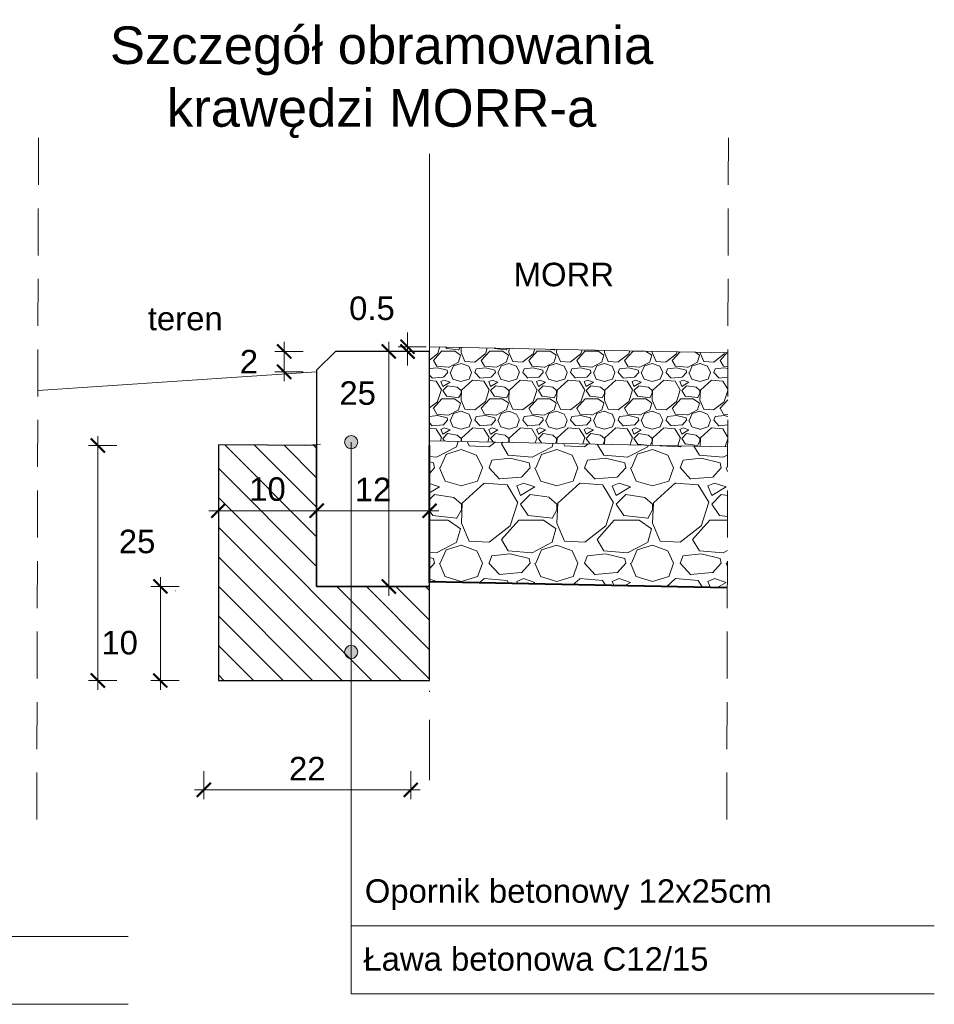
# Model space of a CAD drawing. Header units: millimetres. Extents: x -32728 to 13651, y -21222 to 1549.
# Tile 19 of 19: x 13553 to 13651, y 655 to 760. Entities that reach past the tile are written whole.
import ezdxf

# ---------------------------------------------------------------- set-up
doc = ezdxf.new("R2010")
doc.units = ezdxf.units.MM
doc.linetypes.add('ACAD_ISO04W100', pattern=[30, 24, -3, 0, -3])
doc.linetypes.add('DASHED', pattern=[0.75, 0.5, -0.25])
for name, color, linetype, lineweight in [('7 przekroj kraweznik opornik betonowy', 5, 'Continuous', 30), ('7 przekroj lawa betonowa', 250, 'Continuous', 30), ('7 przekroj niweleta', 250, 'Continuous', 9), ('7 przekroj osie', 22, 'ACAD_ISO04W100', 15), ('7 przekroj przerywana1', 250, 'DASHED', 9), ('7 przekroj wymiary', 250, 'Continuous', 9)]:
    doc.layers.add(name, color=color, linetype=linetype, lineweight=lineweight)
doc.styles.add('ARIAL2.5', font='arial.ttf', dxfattribs={"height": 2.5})
doc.dimstyles.new('konstrukcyjne', dxfattribs={"dimtxt": 2.5, "dimasz": 2, "dimexe": 1, "dimexo": 0.0625, "dimgap": 1, "dimtad": 3, "dimtih": 1, "dimtoh": 1, "dimdec": 0, "dimzin": 0, "dimdsep": 46, "dimtxsty": 'ARIAL2.5', "dimblk": 'ARCHTICK', "dimcen": 15, "dimdle": 1, "dimadec": 0, "dimazin": 0, "dimtfac": 1, "dimtdec": 0, "dimtmove": 0, "dimatfit": 3, "dimfxl": 2, "dimfxlon": 1, "dimtolj": 1, "dimtzin": 0, "dimlwd": -1, "dimlwe": 0, "dimarcsym": 0})

# ---------------------------------------------------------------- blocks, each defined once
blk = doc.blocks.new('_ArchTick')
at = {"color": 0, "linetype": 'ByBlock', "const_width": 0.15}
blk.add_lwpolyline([(-0.5, -0.5), (0.5, 0.5)], dxfattribs=at)
blk = doc.blocks.new('*D293')
at = {"layer": '7 przekroj wymiary', "color": 0}
blk.add_line((13592.71, 698.29), (13592.71, 725.29), dxfattribs=at)
at = {"layer": '7 przekroj wymiary', "color": 0, "lineweight": 0}
for p, q in [((13594.71, 724.29), (13591.71, 724.29)), ((13594.71, 699.29), (13591.71, 699.29))]:
    blk.add_line(p, q, dxfattribs=at)
at = {"layer": 'Defpoints', "color": 0}
for p in [(13592.71, 724.29), (13595.04, 724.29), (13595.04, 699.29)]:
    blk.add_point(p, dxfattribs=at)
at = {"layer": '7 przekroj wymiary', "color": 0, "xscale": 1.5, "yscale": 1.5, "zscale": 1.5}
for p, rotation in [((13592.71, 724.29), 90), ((13592.71, 699.29), 270)]:
    blk.add_blockref('_ArchTick', p, dxfattribs=dict(at, rotation=rotation))
at = {"layer": '7 przekroj wymiary', "color": 0, "insert": (13589.4, 719.84), "char_height": 2.5, "attachment_point": 5, "style": 'ARIAL2.5'}
blk.add_mtext('\\A1;25', dxfattribs=at)
blk = doc.blocks.new('*D294')
at = {"layer": '7 przekroj wymiary', "color": 0, "lineweight": 0}
for p, q in [((13585.04, 709.35), (13585.04, 706.35)), ((13597.04, 709.35), (13597.04, 706.35))]:
    blk.add_line(p, q, dxfattribs=at)
at = {"layer": '7 przekroj wymiary', "color": 0}
blk.add_line((13584.04, 707.35), (13598.04, 707.35), dxfattribs=at)
at = {"layer": 'Defpoints', "color": 0}
for p in [(13585.04, 714.29), (13597.04, 714.29), (13597.04, 707.35)]:
    blk.add_point(p, dxfattribs=at)
at = {"layer": '7 przekroj wymiary', "color": 0, "xscale": 1.5, "yscale": 1.5, "zscale": 1.5, "rotation": 180}
blk.add_blockref('_ArchTick', (13585.04, 707.35), dxfattribs=at)
at = {"layer": '7 przekroj wymiary', "color": 0, "xscale": 1.5, "yscale": 1.5, "zscale": 1.5}
blk.add_blockref('_ArchTick', (13597.04, 707.35), dxfattribs=at)
at = {"layer": '7 przekroj wymiary', "color": 0, "insert": (13591.04, 709.61), "char_height": 2.5, "attachment_point": 5, "style": 'ARIAL2.5'}
blk.add_mtext('\\A1;12', dxfattribs=at)
blk = doc.blocks.new('*D297')
at = {"layer": '7 przekroj wymiary', "color": 0}
blk.add_line((13581.59, 721.12), (13581.59, 725.29), dxfattribs=at)
at = {"layer": '7 przekroj wymiary', "color": 0, "lineweight": 0}
for p, q in [((13583.59, 724.29), (13580.59, 724.29)), ((13583.59, 722.12), (13580.59, 722.12))]:
    blk.add_line(p, q, dxfattribs=at)
at = {"layer": 'Defpoints', "color": 0}
for p in [(13581.59, 724.29), (13587.04, 724.29), (13584.87, 722.12)]:
    blk.add_point(p, dxfattribs=at)
at = {"layer": '7 przekroj wymiary', "color": 0, "xscale": 1.5, "yscale": 1.5, "zscale": 1.5}
for p, rotation in [((13581.59, 724.29), 90), ((13581.59, 722.12), 270)]:
    blk.add_blockref('_ArchTick', p, dxfattribs=dict(at, rotation=rotation))
at = {"layer": '7 przekroj wymiary', "color": 0, "insert": (13577.84, 723.2), "char_height": 2.5, "attachment_point": 5, "style": 'ARIAL2.5'}
blk.add_mtext('\\A1;2', dxfattribs=at)
blk = doc.blocks.new('*D298')
at = {"layer": '7 przekroj wymiary', "color": 0}
for p, q in [((13594.7, 724.79), (13594.7, 726.29)), ((13594.7, 724.29), (13594.7, 724.79)), ((13594.7, 724.29), (13594.7, 722.79))]:
    blk.add_line(p, q, dxfattribs=at)
at = {"layer": '7 przekroj wymiary', "color": 0, "lineweight": 0}
for p, q in [((13596.7, 724.79), (13593.7, 724.79)), ((13596.7, 724.29), (13593.7, 724.29))]:
    blk.add_line(p, q, dxfattribs=at)
at = {"layer": 'Defpoints', "color": 0}
for p in [(13594.7, 724.79), (13597.05, 724.79), (13597.04, 724.29)]:
    blk.add_point(p, dxfattribs=at)
at = {"layer": '7 przekroj wymiary', "color": 0, "xscale": 1.5, "yscale": 1.5, "zscale": 1.5}
for p, rotation in [((13594.7, 724.79), 270), ((13594.7, 724.29), 90)]:
    blk.add_blockref('_ArchTick', p, dxfattribs=dict(at, rotation=rotation))
at = {"layer": '7 przekroj wymiary', "color": 0, "insert": (13590.92, 728.86), "char_height": 2.5, "attachment_point": 5, "style": 'ARIAL2.5'}
blk.add_mtext('\\A1;0.5', dxfattribs=at)
blk = doc.blocks.new('*D299')
at = {"layer": '7 przekroj wymiary', "color": 0, "lineweight": 0}
for p, q in [((13573.04, 679.66), (13573.04, 676.66)), ((13595.04, 679.66), (13595.04, 676.66))]:
    blk.add_line(p, q, dxfattribs=at)
at = {"layer": '7 przekroj wymiary', "color": 0}
blk.add_line((13572.04, 677.66), (13596.04, 677.66), dxfattribs=at)
at = {"layer": 'Defpoints', "color": 0}
for p in [(13573.04, 689.29), (13595.04, 689.29), (13595.04, 677.66)]:
    blk.add_point(p, dxfattribs=at)
at = {"layer": '7 przekroj wymiary', "color": 0, "xscale": 1.5, "yscale": 1.5, "zscale": 1.5, "rotation": 180}
blk.add_blockref('_ArchTick', (13573.04, 677.66), dxfattribs=at)
at = {"layer": '7 przekroj wymiary', "color": 0, "xscale": 1.5, "yscale": 1.5, "zscale": 1.5}
blk.add_blockref('_ArchTick', (13595.04, 677.66), dxfattribs=at)
at = {"layer": '7 przekroj wymiary', "color": 0, "insert": (13584.04, 679.92), "char_height": 2.5, "attachment_point": 5, "style": 'ARIAL2.5'}
blk.add_mtext('\\A1;22', dxfattribs=at)
blk = doc.blocks.new('*D300')
at = {"layer": '7 przekroj wymiary', "color": 0}
blk.add_line((13568.42, 700.29), (13568.42, 688.29), dxfattribs=at)
at = {"layer": '7 przekroj wymiary', "color": 0, "lineweight": 0}
for p, q in [((13570.42, 699.29), (13567.42, 699.29)), ((13570.42, 689.29), (13567.42, 689.29))]:
    blk.add_line(p, q, dxfattribs=at)
at = {"layer": 'Defpoints', "color": 0}
for p in [(13583.04, 699.29), (13568.42, 689.29), (13583.04, 689.29)]:
    blk.add_point(p, dxfattribs=at)
at = {"layer": '7 przekroj wymiary', "color": 0, "xscale": 1.5, "yscale": 1.5, "zscale": 1.5}
for p, rotation in [((13568.42, 699.29), 90), ((13568.42, 689.29), 270)]:
    blk.add_blockref('_ArchTick', p, dxfattribs=dict(at, rotation=rotation))
at = {"layer": '7 przekroj wymiary', "color": 0, "insert": (13564.09, 693.3), "char_height": 2.5, "attachment_point": 5, "style": 'ARIAL2.5'}
blk.add_mtext('\\A1;10', dxfattribs=at)
blk = doc.blocks.new('*D301')
at = {"layer": '7 przekroj wymiary', "color": 0, "lineweight": 0}
for p, q in [((13574.59, 709.35), (13574.59, 706.35)), ((13585.04, 705.35), (13585.04, 708.35))]:
    blk.add_line(p, q, dxfattribs=at)
at = {"layer": '7 przekroj wymiary', "color": 0}
blk.add_line((13573.59, 707.35), (13586.04, 707.35), dxfattribs=at)
at = {"layer": 'Defpoints', "color": 0}
for p in [(13574.59, 714.05), (13585.04, 707.35), (13585.04, 699.29)]:
    blk.add_point(p, dxfattribs=at)
at = {"layer": '7 przekroj wymiary', "color": 0, "xscale": 1.5, "yscale": 1.5, "zscale": 1.5, "rotation": 180}
blk.add_blockref('_ArchTick', (13574.59, 707.35), dxfattribs=at)
at = {"layer": '7 przekroj wymiary', "color": 0, "xscale": 1.5, "yscale": 1.5, "zscale": 1.5}
blk.add_blockref('_ArchTick', (13585.04, 707.35), dxfattribs=at)
at = {"layer": '7 przekroj wymiary', "color": 0, "insert": (13579.81, 709.63), "char_height": 2.5, "attachment_point": 5, "style": 'ARIAL2.5'}
blk.add_mtext('\\A1;10', dxfattribs=at)
blk = doc.blocks.new('*D302')
at = {"layer": '7 przekroj wymiary', "color": 0}
blk.add_line((13561.78, 715.29), (13561.78, 688.29), dxfattribs=at)
at = {"layer": '7 przekroj wymiary', "color": 0, "lineweight": 0}
for p, q in [((13563.78, 714.29), (13560.78, 714.29)), ((13563.78, 689.29), (13560.78, 689.29))]:
    blk.add_line(p, q, dxfattribs=at)
at = {"layer": 'Defpoints', "color": 0}
for p in [(13585.04, 714.29), (13561.78, 689.29), (13605.62, 689.29)]:
    blk.add_point(p, dxfattribs=at)
at = {"layer": '7 przekroj wymiary', "color": 0, "xscale": 1.5, "yscale": 1.5, "zscale": 1.5}
for p, rotation in [((13561.78, 714.29), 90), ((13561.78, 689.29), 270)]:
    blk.add_blockref('_ArchTick', p, dxfattribs=dict(at, rotation=rotation))
at = {"layer": '7 przekroj wymiary', "color": 0, "insert": (13565.95, 704.06), "char_height": 2.5, "attachment_point": 5, "style": 'ARIAL2.5'}
blk.add_mtext('\\A1;25', dxfattribs=at)

msp = doc.modelspace()

# ---------------------------------------------------------------- hatches: boundary and pattern name
at = {"layer": '7 przekroj wymiary'}
h = msp.add_hatch(dxfattribs=at)
h.set_pattern_fill('GRAVEL', color=256, scale=0.2, angle=180, style=0)
h.set_pattern_definition([(228.0127875, (-5476463.74372, -5765184.66847), (-40.640000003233, -45.719999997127), [0.68344288, -67.660967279]), (184.969741, (-5476464.20092, -5765185.17647), (60.9599999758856, 5.0800002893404), [1.17280944, -116.108097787]), (132.5104471, (-5476465.36932, -5765185.27807), (50.800000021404, -55.879999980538), [0.82696304, -81.8694455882]), (267.273689, (-5476467.35052, -5765186.54807), (5.080000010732, 101.5999999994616), [1.06800904, -105.7328748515]), (292.83365418, (-5476467.40132, -5765187.61487), (-25.400000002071, 60.959999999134), [1.0472674, -103.6796154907]), (357.273689, (-5476466.99492, -5765188.58007), (-101.5999999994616, 5.080000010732), [1.06800904, -105.7328748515]), (37.69424047, (-5476465.92812, -5765188.63087), (-66.039999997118, -50.8000000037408), [1.41238732, -139.8262306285]), (72.25532837, (-5476464.81052, -5765187.76727), (35.5600000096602, 111.7599999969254), [1.33343904, -132.0105132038]), (121.42956562, (-5476464.40412, -5765186.49727), (-40.640000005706, 66.039999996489), [1.071626, -106.0910913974]), (175.2363583, (-5476464.96292, -5765185.58287), (55.879999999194, -5.08000000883), [1.22342656, -59.9478739]), (222.3974378, (-5476466.18212, -5765185.48127), (-60.9599999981, -55.8800000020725), [1.58215584, -156.6335450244]), (138.81407483, (-5476462.3213, -5765186.59887), (-35.55999999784, 30.48000000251), [0.54000908, -53.4611316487]), (171.4692344, (-5476462.72772, -5765186.24327), (66.04000000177, -10.159999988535), [1.02736396, -101.709277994]), (225, (-5476463.7437, -5765186.091), (-5e-12, -5.08), [0.71841868, -6.465786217]), (203.19859051, (-5476464.0993, -5765185.4813), (25.4000000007, 10.159999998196), [0.38688264, -38.3012447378]), (291.80140949, (-5476464.4549, -5765185.6337), (-5.08000000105, 15.23999999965), [0.54713124, -26.80950598]), (30.96375653, (-5476464.2517, -5765186.1417), (15.24000000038, 10.15999999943), [0.88863932, -28.7325963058]), (161.56505118, (-5476463.4897, -5765185.6845), (10.16000000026, -5.07999999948), [0.64257428, -15.4217962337]), (16.389540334, (-5476467.40132, -5765185.63367), (50.800000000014, 15.239999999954), [0.900176, -89.117653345]), (70.34617594, (-5476466.53772, -5765185.37967), (-20.32000000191, -55.879999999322), [0.75519788, -74.7644313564]), (293.19859051, (-5476463.4897, -5765184.6685), (-10.159999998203, 25.40000000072), [0.7737602, -37.9143671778]), (343.61045967, (-5476463.18492, -5765185.37967), (-50.800000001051, 15.239999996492), [0.900176, -89.117653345]), (339.44395478, (-5476467.4013, -5765188.78327), (-25.39999999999, 10.160000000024), [0.8680704, -42.5354686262]), (294.7751406, (-5476466.58852, -5765189.08807), (-25.400000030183, 55.879999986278), [0.72734424, -72.0071867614]), (66.80140949, (-5476463.4389, -5765189.7485), (10.15999999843, 25.40000000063), [0.7737602, -37.9143671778]), (17.35402464, (-5476463.13412, -5765189.03727), (-66.039999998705, -20.320000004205), [0.85156548, -84.3047519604]), (69.44395478, (-5476465.9281, -5765189.74847), (-10.1600000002, -25.39999999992), [0.4340352, -42.9695038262]), (101.309932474, (-5476463.7437, -5765189.7485), (-5.07999999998, 20.32), [0.2590292, -25.643989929]), (165.963756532, (-5476463.7945, -5765189.4945), (15.24, -5.08000000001), [1.0472674, -19.898109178]), (186.00900596, (-5476464.81052, -5765189.24047), (50.799999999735, 5.0800000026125), [0.970534, -96.0827297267]), (303.69006753, (-5476464.2517, -5765186.5989), (-5.0800000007, 10.15999999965), [0.73264776, -17.5835527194]), (353.15722659, (-5476463.84532, -5765187.20847), (86.360000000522, -10.1599999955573), [1.27911352, -126.63201813]), (60.9453959, (-5476462.5753, -5765187.36087), (-20.320000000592, -35.559999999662), [0.52301648, -51.7787846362]), (90, (-5476462.3213, -5765186.9037), (-5.08, 5.08), [0.3048, -4.7752]), (120.25643716, (-5476464.91212, -5765189.08807), (20.319999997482, -35.560000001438), [0.70573392, -69.8678815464]), (48.0127875, (-5476465.26772, -5765188.47847), (40.640000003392, 45.719999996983), [1.36688576, -66.977524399]), (360, (-5476464.3533, -5765187.4625), (5.08, 5.08), [1.3208, -3.7592]), (325.3048465, (-5476463.03252, -5765187.46247), (50.800000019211, -35.559999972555), [0.80321912, -79.5186334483]), (254.0546041, (-5476462.3721, -5765187.9197), (-5.079999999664, -20.320000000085), [0.73965816, -36.2433000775]), (207.64597536, (-5476462.57532, -5765188.63087), (-96.520000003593, -50.799999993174), [1.2042902, -119.224928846]), (175.42607874, (-5476463.64212, -5765189.18967), (-66.039999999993, 5.080000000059), [1.27405892, -126.1316929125])])
h.paths.add_polyline_path([(13628.767, 724.153), (13628.742, 714.154), (13597.04, 714.788), (13597.04, 724.788)])
for points in [[(13588.012, 714.644, -1), (13589.412, 714.644, -1)], [(13588.012, 692.323, -1), (13589.412, 692.323, -1)]]:
    msp.add_hatch(color=256, dxfattribs=at).paths.add_polyline_path(points)
h = msp.add_hatch(dxfattribs=at)
h.set_pattern_fill('ANSI31', color=256, scale=0.7, angle=180, style=0)
h.set_pattern_definition([(135, (15756.245, 2987.1204), (1.5715448, 1.5715448), [])])
h.paths.add_polyline_path([(13574.586, 689.288), (13582.04, 689.288), (13597.04, 689.288), (13597.04, 699.288), (13585.04, 699.288), (13585.04, 714.288), (13574.586, 714.352)])
h = msp.add_hatch(dxfattribs=at)
h.set_pattern_fill('GRAVEL', color=256, scale=0.4, angle=180, style=0)
h.set_pattern_definition([(228.0127875, (-5476460.0861, -5765179.5885), (-81.280000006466, -91.43999999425), [1.36688576, -135.321934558]), (184.969741, (-5476461.0005, -5765180.60447), (121.919999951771, 10.16000057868), [2.34561888, -232.216195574]), (132.5104471, (-5476463.3373, -5765180.80767), (101.60000004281, -111.759999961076), [1.65392608, -163.738891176]), (267.273689, (-5476467.2997, -5765183.34767), (10.160000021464, 203.199999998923), [2.13601808, -211.465749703]), (292.83365418, (-5476467.4013, -5765185.48127), (-50.800000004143, 121.919999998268), [2.0945348, -207.359230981]), (357.273689, (-5476466.5885, -5765187.41167), (-203.199999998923, 10.160000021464), [2.13601808, -211.465749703]), (37.69424047, (-5476464.45492, -5765187.51327), (-132.079999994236, -101.600000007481), [2.82477464, -279.652461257]), (72.25532837, (-5476462.21972, -5765185.78607), (71.12000001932, 223.51999999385), [2.66687808, -264.021026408]), (121.42956562, (-5476461.4069, -5765183.24607), (-81.280000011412, 132.079999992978), [2.143252, -212.182182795]), (175.2363583, (-5476462.5245, -5765181.4173), (111.75999999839, -10.16000001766), [2.44685312, -119.8957478]), (222.3974378, (-5476464.96292, -5765181.21407), (-121.9199999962, -111.760000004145), [3.16431168, -313.267090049]), (138.81407483, (-5476457.2413, -5765183.4493), (-71.11999999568, 60.96000000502), [1.08001816, -106.922263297]), (171.4692344, (-5476458.0541, -5765182.73807), (132.08000000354, -20.31999997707), [2.05472792, -203.418555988]), (225, (-5476460.086, -5765182.433), (-9e-12, -10.16), [1.43683736, -12.931572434]), (203.19859051, (-5476460.7973, -5765181.2141), (50.8000000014, 20.3199999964), [0.77376528, -76.602489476]), (291.80140949, (-5476461.5085, -5765181.5189), (-10.1600000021, 30.4799999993), [1.09426248, -53.61901196]), (30.96375653, (-5476461.1021, -5765182.5349), (30.48000000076, 20.31999999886), [1.77727864, -57.465192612]), (161.56505118, (-5476459.578, -5765181.6205), (20.3200000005, -10.159999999), [1.28514856, -30.843592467]), (16.389540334, (-5476467.4013, -5765181.51887), (101.60000000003, 30.47999999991), [1.800352, -178.23530669]), (70.34617594, (-5476465.6741, -5765181.0109), (-40.64000000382, -111.759999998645), [1.51039576, -149.528862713]), (293.19859051, (-5476459.5781, -5765179.5885), (-20.3199999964, 50.80000000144), [1.5475204, -75.828734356]), (343.61045967, (-5476458.9685, -5765181.01087), (-101.6000000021, 30.479999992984), [1.800352, -178.23530669]), (339.44395478, (-5476467.4013, -5765187.8181), (-50.79999999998, 20.32000000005), [1.7361408, -85.070937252]), (294.7751406, (-5476465.7757, -5765188.4277), (-50.800000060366, 111.759999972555), [1.45468848, -144.014373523]), (66.80140949, (-5476459.4765, -5765189.7485), (20.31999999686, 50.80000000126), [1.5475204, -75.828734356]), (17.35402464, (-5476458.8669, -5765188.32607), (-132.07999999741, -40.64000000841), [1.70313096, -168.609503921]), (69.44395478, (-5476464.4549, -5765189.7485), (-20.3200000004, -50.79999999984), [0.8680704, -85.939007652]), (101.309932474, (-5476460.0861, -5765189.7485), (-10.15999999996, 40.64), [0.5180584, -51.287979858]), (165.963756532, (-5476460.1877, -5765189.2405), (30.48, -10.16), [2.0945348, -39.796218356]), (186.00900596, (-5476462.2197, -5765188.73247), (101.59999999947, 10.160000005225), [1.941068, -192.165459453]), (303.69006753, (-5476461.102, -5765183.4493), (-10.1600000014, 20.3199999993), [1.46529552, -35.167105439]), (353.15722659, (-5476460.28932, -5765184.66847), (172.720000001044, -20.319999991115), [2.55822704, -253.26403626]), (60.9453959, (-5476457.7493, -5765184.9733), (-40.64000000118, -71.11999999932), [1.04603296, -103.557569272]), (90, (-5476457.241, -5765184.059), (-10.16, 10.16), [0.6096, -9.5504]), (120.25643716, (-5476462.4229, -5765188.4277), (40.639999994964, -71.120000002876), [1.41146784, -139.735763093]), (48.0127875, (-5476463.1341, -5765187.2085), (81.280000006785, 91.43999999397), [2.73377152, -133.955048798]), (360, (-5476461.305, -5765185.176), (10.16, 10.16), [2.6416, -7.5184]), (325.3048465, (-5476458.6637, -5765185.17647), (101.60000003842, -71.11999994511), [1.60643824, -159.037266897]), (254.0546041, (-5476457.3429, -5765186.0909), (-10.15999999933, -40.64000000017), [1.47931632, -72.486600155]), (207.64597536, (-5476457.7493, -5765187.51327), (-193.040000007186, -101.599999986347), [2.4085804, -238.449857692]), (175.42607874, (-5476459.88292, -5765188.63087), (-132.079999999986, 10.160000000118), [2.54811784, -252.263385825])])
h.paths.add_polyline_path([(13597.04, 714.788), (13628.742, 714.154), (13628.705, 699.116), (13597.04, 699.788)])

# ---------------------------------------------------------------- linework, layer by layer
at = {"layer": '7 przekroj kraweznik opornik betonowy'}
msp.add_lwpolyline([(13585.04, 699.288), (13597.04, 699.288), (13597.04, 724.288), (13587.04, 724.288), (13587.04, 724.288), (13585.04, 722.288), (13585.04, 699.288)], dxfattribs=at)
at = {"layer": '7 przekroj lawa betonowa'}
msp.add_lwpolyline([(13582.04, 689.288), (13597.04, 689.288), (13597.04, 699.288), (13585.04, 699.288), (13585.04, 714.288), (13574.586, 714.352), (13574.586, 714.352), (13574.586, 689.288)], close=True, dxfattribs=at)
at = {"layer": '7 przekroj niweleta'}
for p, q in [((13628.767, 724.153), (13597.04, 724.788)), ((13585.04, 722.133), (13555.393, 720.134)), ((13585.439, 714.417), (13583.734, 714.288)), ((13628.742, 714.154), (13597.04, 714.788)), ((13570.04, 698.828), (13569.998, 698.829))]:
    msp.add_line(p, q, dxfattribs=at)
at = {"layer": '7 przekroj niweleta', "linetype": 'ByBlock'}
msp.add_line((13574.586, 714.352), (13585.04, 714.288), dxfattribs=at)
at = {"layer": '7 przekroj niweleta', "lineweight": 40}
msp.add_line((13628.705, 699.154), (13597.04, 699.788), dxfattribs=at)
at = {"layer": '7 przekroj niweleta', "lineweight": 40, "flags": 128}
msp.add_lwpolyline([(13597.04, 699.688), (13597.04, 714.288)], dxfattribs=at)
at = {"layer": '7 przekroj osie'}
msp.add_line((13597.041, 745.296), (13597.041, 678.704), dxfattribs=at)
at = {"layer": '7 przekroj przerywana1', "ltscale": 10}
for p, q in [((13555.459, 746.997), (13555.276, 672.862)), ((13628.824, 746.997), (13628.642, 672.862))]:
    msp.add_line(p, q, dxfattribs=at)
at = {"layer": '7 przekroj wymiary'}
for p, q in [((13585.04, 699.288), (13585.04, 714.288)), ((13585.04, 699.288), (13585.04, 714.288)), ((13588.712, 714.644), (13588.712, 655.986)), ((13588.712, 663.195), (13650.712, 663.195)), ((13503, 662.068), (13565, 662.068)), ((13588.712, 655.986), (13650.712, 655.986)), ((13503, 654.859), (13565, 654.859))]:
    msp.add_line(p, q, dxfattribs=at)
for centre in [(13588.712, 714.644), (13588.712, 692.323)]:
    msp.add_circle(centre, 0.7, dxfattribs=at)

# ---------------------------------------------------------------- texts
at = {"layer": '7 przekroj wymiary', "style": 'ARIAL2.5'}
for s, p in [('MORR', (13605.985, 731.216)), ('Opornik betonowy 12x25cm', (13590.157, 665.653)), ('Ława betonowa C12/15', (13590.008, 658.434))]:
    msp.add_text(s, height=2.5, dxfattribs=at).set_placement(p)
msp.add_text('teren', height=2.5, rotation=360, dxfattribs=at).set_placement((13567.088, 726.535))
at = {"layer": '7 przekroj wymiary', "insert": (13591.941, 752.908), "char_height": 4, "width": 87.60739, "attachment_point": 5, "style": 'ARIAL2.5'}
msp.add_mtext('Szczegół obramowania \\Pkrawędzi MORR-a', dxfattribs=at)

# ---------------------------------------------------------------- dimensions: what is measured, and where the dimension line sits
at = {"layer": '7 przekroj wymiary'}
for base, p1, p2, override, picture, middle in [((13594.698, 724.788), (13597.04, 724.288), (13597.05, 724.788), {"dimasz": 1.5, "dimdec": 1, "dimblk": 'ArchTick', "dimtmove": 2}, '*D298', (13590.921, 728.856)), ((13592.709, 724.288), (13595.04, 699.288), (13595.04, 724.288), {"dimasz": 1.5, "dimtmove": 2}, '*D293', (13589.402, 719.844)), ((13561.782, 689.288), (13585.04, 714.288), (13605.616, 689.288), {"dimasz": 1.5, "dimtmove": 2}, '*D302', (13565.951, 704.064)), ((13568.416, 689.288), (13583.04, 699.288), (13583.04, 689.288), {"dimasz": 1.5, "dimtmove": 2}, '*D300', (13564.086, 693.303))]:
    dim = msp.add_linear_dim(base=base, p1=p1, p2=p2, angle=90, dimstyle='konstrukcyjne', override=override, dxfattribs=at)
    dim.commit()
    dim.dimension.update_dxf_attribs({"geometry": picture, "text_midpoint": middle, "dimtype": 160})
dim = msp.add_linear_dim(base=(13581.592, 724.288), p1=(13584.873, 722.121), p2=(13587.04, 724.288), angle=90, dimstyle='konstrukcyjne', override={"dimasz": 1.5, "dimblk": 'ArchTick', "dimtmove": 2}, dxfattribs=at)
dim.commit()
dim.dimension.update_dxf_attribs({"geometry": '*D297', "text_midpoint": (13577.837, 723.205)})
for base, p1, p2, picture, middle in [((13597.04, 707.35), (13585.04, 714.288), (13597.04, 714.288), '*D294', (13591.04, 709.605)), ((13585.04, 707.35), (13574.586, 714.048), (13585.04, 699.288), '*D301', (13579.813, 709.627)), ((13595.04, 677.663), (13573.04, 689.288), (13595.04, 689.288), '*D299', (13584.04, 679.918))]:
    dim = msp.add_linear_dim(base=base, p1=p1, p2=p2, dimstyle='konstrukcyjne', override={"dimasz": 1.5, "dimtmove": 2}, dxfattribs=at)
    dim.commit()
    dim.dimension.update_dxf_attribs({"geometry": picture, "text_midpoint": middle})

doc.saveas('drawing.dxf')
